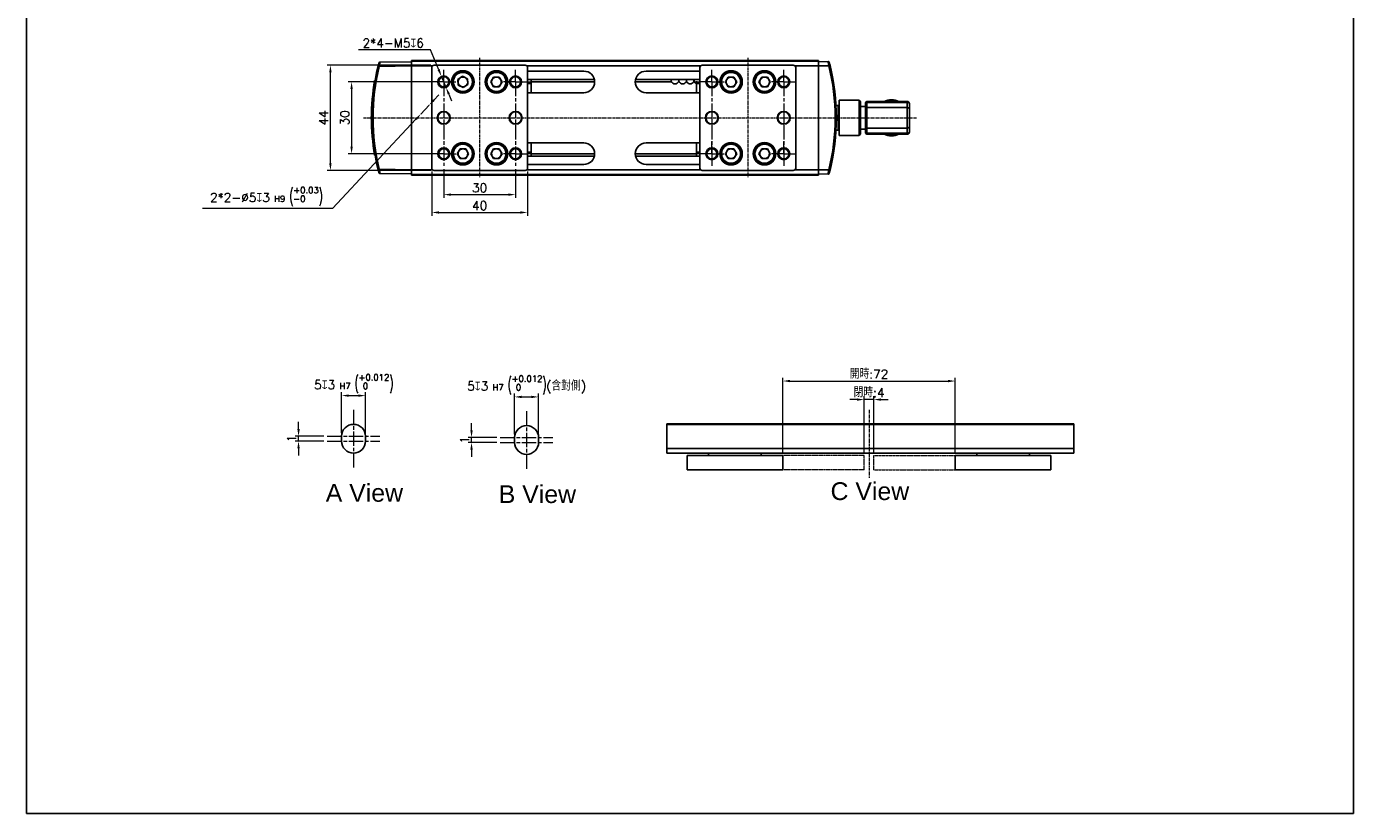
# Model space of a CAD drawing. Header units: inches. Extents: x 0 to 6721, y -3375 to 1330.
# Tile 107 of 198: x 3806 to 4360, y 0 to 329. Entities that reach past the tile are written whole.
import ezdxf

# ---------------------------------------------------------------- set-up
doc = ezdxf.new("R2010")
doc.units = ezdxf.units.IN
doc.header["$MEASUREMENT"] = 0
for name, pattern in [('AM_ISO08W050x2', [9, 6, -0.75, 1.5, -0.75]), ('CENTER', [2, 1.25, -0.25, 0.25, -0.25]), ('HIDDEN', [0.375, 0.25, -0.125]), ('SLD-實線', [0])]:
    doc.linetypes.add(name, pattern=pattern)
for name, color, linetype, lineweight in [('AM_4', 3, 'Continuous', 15), ('AM_5', 3, 'Continuous', 15), ('AM_7', 4, 'CENTER', 15), ('AM_8', 1, 'Continuous', 15)]:
    doc.layers.add(name, color=color, linetype=linetype, lineweight=lineweight)
doc.layers.add('中繼線', color=7, linetype='Continuous')
doc.styles.get("Standard").update_dxf_attribs({"font": 'arial.ttf'})
doc.styles.add('尺寸標註', font='romans.shx', dxfattribs={"bigfont": 'CHINESET.SHX'})
doc.dimstyles.new('複本(3) CNS2-1$0', dxfattribs={"dimtxt": 3.7, "dimasz": 3, "dimexe": 1.4, "dimexo": 1.4, "dimgap": 1, "dimtad": 1, "dimtoh": 1, "dimdsep": 46, "dimtxsty": '尺寸標註', "dimcen": 0, "dimclrd": 2, "dimclre": 2, "dimclrt": 3, "dimadec": 0, "dimazin": 2, "dimtp": 0.1, "dimtm": 0.1, "dimtfac": 0.71, "dimtmove": 0, "dimatfit": 0, "dimfxl": 0, "dimlwd": 13, "dimlwe": 13, "dimarcsym": 0})
doc.dimstyles.new('複本(3) CNS2-1$3', dxfattribs={"dimtxt": 3.7, "dimasz": 3, "dimexe": 1.4, "dimexo": 1.4, "dimgap": 1, "dimtad": 1, "dimtoh": 1, "dimdsep": 46, "dimtxsty": '尺寸標註', "dimcen": 0, "dimclrd": 2, "dimclre": 2, "dimclrt": 3, "dimadec": 0, "dimazin": 2, "dimtp": 0.1, "dimtm": 0.1, "dimtfac": 0.71, "dimtmove": 0, "dimatfit": 0, "dimfxl": 0, "dimlwd": 13, "dimlwe": 13, "dimarcsym": 0})

# ---------------------------------------------------------------- blocks, each defined once
blk = doc.blocks.new('*D280')
at = {"layer": 'AM_5', "color": 2, "lineweight": 13}
for p, q in [((3979.86, 269.15), (3979.86, 257.15)), ((4009.86, 269.15), (4009.86, 257.15)), ((3982.86, 258.55), (4006.86, 258.55))]:
    blk.add_line(p, q, dxfattribs=at)
at = {"layer": 'AM_5', "color": 2}
for points in [[(3982.86, 259.05), (3982.86, 258.05), (3979.86, 258.55)], [(4006.86, 259.05), (4006.86, 258.05), (4009.86, 258.55)]]:
    blk.add_solid(points, dxfattribs=at)
at = {"layer": 'Defpoints', "color": 0}
for p in [(3979.86, 270.55), (4009.86, 270.55), (4009.86, 258.55)]:
    blk.add_point(p, dxfattribs=at)
at = {"layer": 'AM_5', "color": 3, "insert": (3994.86, 261.4), "char_height": 3.7, "attachment_point": 5, "style": '尺寸標註'}
blk.add_mtext('30', dxfattribs=at)
blk = doc.blocks.new('*D334')
at = {"layer": 'AM_5', "color": 2, "lineweight": 13}
for p, q in [((3978.46, 305.65), (3939.97, 305.65)), ((3941.37, 302.65), (3941.37, 278.65)), ((3978.46, 275.65), (3939.97, 275.65))]:
    blk.add_line(p, q, dxfattribs=at)
at = {"layer": 'AM_5', "color": 2}
for points in [[(3940.87, 302.65), (3941.87, 302.65), (3941.37, 305.65)], [(3940.87, 278.65), (3941.87, 278.65), (3941.37, 275.65)]]:
    blk.add_solid(points, dxfattribs=at)
at = {"layer": 'Defpoints', "color": 0}
for p in [(3979.86, 305.65), (3941.37, 275.65), (3979.86, 275.65)]:
    blk.add_point(p, dxfattribs=at)
at = {"layer": 'AM_5', "color": 3, "insert": (3938.52, 290.65), "char_height": 3.7, "attachment_point": 5, "rotation": 90, "style": '尺寸標註'}
blk.add_mtext('30', dxfattribs=at)
blk = doc.blocks.new('*D281')
at = {"layer": 'AM_5', "color": 2, "lineweight": 13}
for p, q in [((3974.46, 312.65), (3931.12, 312.65)), ((3932.52, 271.65), (3932.52, 309.65)), ((3974.46, 268.65), (3931.12, 268.65))]:
    blk.add_line(p, q, dxfattribs=at)
at = {"layer": 'AM_5', "color": 2}
for points in [[(3932.02, 309.65), (3933.02, 309.65), (3932.52, 312.65)], [(3932.02, 271.65), (3933.02, 271.65), (3932.52, 268.65)]]:
    blk.add_solid(points, dxfattribs=at)
at = {"layer": 'Defpoints', "color": 0}
for p in [(3932.52, 312.65), (3975.86, 312.65), (3975.86, 268.65)]:
    blk.add_point(p, dxfattribs=at)
at = {"layer": 'AM_5', "color": 3, "insert": (3929.67, 290.65), "char_height": 3.7, "attachment_point": 5, "rotation": 90, "style": '尺寸標註'}
blk.add_mtext('44', dxfattribs=at)
blk = doc.blocks.new('*D282')
at = {"layer": 'AM_5', "color": 2, "lineweight": 13}
for p, q in [((3974.29, 319.05), (3944.22, 319.05)), ((3977.75, 310.73), (3974.29, 319.05)), ((3980.82, 303.34), (3978.9, 307.96)), ((3981.97, 300.57), (3983.13, 297.8))]:
    blk.add_line(p, q, dxfattribs=at)
at = {"layer": 'AM_5', "color": 2}
for points in [[(3978.21, 310.92), (3977.29, 310.54), (3978.9, 307.96)], [(3982.44, 300.76), (3981.51, 300.38), (3980.82, 303.34)]]:
    blk.add_solid(points, dxfattribs=at)
at = {"layer": 'Defpoints', "color": 0}
for p in [(3978.9, 307.96), (3980.82, 303.34)]:
    blk.add_point(p, dxfattribs=at)
at = {"layer": 'AM_5', "color": 3, "insert": (3958.75, 321.9), "char_height": 3.7, "attachment_point": 5, "style": '尺寸標註'}
blk.add_mtext('2*4-M5{\\Famgdt;x}6', dxfattribs=at)
blk = doc.blocks.new('*D283')
at = {"layer": 'AM_5', "color": 2, "lineweight": 13}
for p, q in [((3975.76, 298.07), (3977.8, 300.26)), ((3973.71, 295.88), (3970.29, 292.23)), ((3968.24, 290.04), (3933.44, 252.82)), ((3933.44, 252.82), (3879.05, 252.82))]:
    blk.add_line(p, q, dxfattribs=at)
at = {"layer": 'AM_5', "color": 2}
for points in [[(3975.39, 298.41), (3976.12, 297.73), (3973.71, 295.88)], [(3967.88, 290.38), (3968.61, 289.7), (3970.29, 292.23)]]:
    blk.add_solid(points, dxfattribs=at)
at = {"layer": 'Defpoints', "color": 0}
for p in [(3973.71, 295.88), (3970.29, 292.23)]:
    blk.add_point(p, dxfattribs=at)
at = {"layer": 'AM_5', "color": 3, "insert": (3905.75, 257.77), "char_height": 3.7, "attachment_point": 5, "style": '尺寸標註'}
blk.add_mtext('2*2-∅5{\\Famgdt;x}3{}{\\H0.7x;\\C3; H9 {\\H2x;\\W0.5;(}\\S+0.03^ -0;{\\H2x;\\W0.5;)}}', dxfattribs=at)
blk = doc.blocks.new('*D298')
at = {"layer": 'AM_5', "color": 2, "lineweight": 13}
for p, q in [((3974.86, 268.25), (3974.86, 249.71)), ((4014.86, 268.25), (4014.86, 249.71)), ((3977.86, 251.11), (4011.86, 251.11))]:
    blk.add_line(p, q, dxfattribs=at)
at = {"layer": 'AM_5', "color": 2}
for points in [[(3977.86, 251.61), (3977.86, 250.61), (3974.86, 251.11)], [(4011.86, 251.61), (4011.86, 250.61), (4014.86, 251.11)]]:
    blk.add_solid(points, dxfattribs=at)
at = {"layer": 'Defpoints', "color": 0}
for p in [(3974.86, 269.65), (4014.86, 269.65), (4014.86, 251.11)]:
    blk.add_point(p, dxfattribs=at)
at = {"layer": 'AM_5', "color": 3, "insert": (3994.86, 253.96), "char_height": 3.7, "attachment_point": 5, "style": '尺寸標註'}
blk.add_mtext('40', dxfattribs=at)
blk = doc.blocks.new('90度接頭-下視')
for p, q in [((0, -7.35), (0, 7.35)), ((0, 7.35), (8.34, 7.35)), ((8.34, 7.35), (8.34, -7.35)), ((9, 6.69), (8.34, 7.35)), ((9, -6.69), (9, 6.69)), ((11.1, 6.35), (11.1, 6.16)), ((11.1, 3.96), (11.1, 6.16)), ((11.6, 6.85), (28.4, 6.85)), ((11.6, 6.47), (11.6, 6.85)), ((11.6, 6.47), (28.4, 6.47)), ((11.6, 6.47), (11.6, 4.27)), ((28.4, 6.85), (28.4, 6.47)), ((28.4, 6.47), (28.4, 4.27)), ((29.4, 5.85), (29.4, 3.65)), ((9, 4.75), (11.1, 4.75)), ((11.1, 2.1), (11.1, 3.96)), ((11.1, 2.1), (11.1, 1.06)), ((11.1, 0), (11.1, 1.06)), ((11.1, 0), (11.1, -1.06)), ((11.6, 4.27), (28.4, 4.27)), ((11.6, 4.27), (11.6, -4.27)), ((28.4, -4.27), (28.4, 4.27)), ((29.4, 1.93), (29.4, 3.65)), ((29.4, 1.93), (29.4, 0.98)), ((29.4, 0), (29.4, 0.98)), ((9, -4.75), (11.1, -4.75)), ((11.1, -2.1), (11.1, -1.06)), ((11.1, -2.1), (11.1, -3.96)), ((11.1, -6.16), (11.1, -3.96)), ((11.6, -6.47), (11.6, -4.27)), ((11.6, -4.27), (28.4, -4.27)), ((28.4, -4.27), (28.4, -6.47)), ((29.4, 0), (29.4, -0.98)), ((29.4, -1.93), (29.4, -0.98)), ((29.4, -1.93), (29.4, -3.65)), ((29.4, -3.65), (29.4, -5.85)), ((0, -7.35), (8.34, -7.35)), ((9, -6.69), (8.34, -7.35)), ((11.1, -6.35), (11.1, -6.16)), ((28.4, -6.47), (11.6, -6.47)), ((11.6, -6.85), (11.6, -6.47)), ((11.6, -6.85), (28.4, -6.85)), ((28.4, -6.47), (28.4, -6.85))]:
    blk.add_line(p, q)
for centre, radius, start, end in [((11.6, 6.35), 0.5, 90, 180), ((21.9, 0), 7.5, 65.9701, 114.0299), ((28.4, 5.85), 1, 0, 90), ((11.6, -6.35), 0.5, 180, 270), ((21.9, 0), 7.5, 245.9701, 294.0299), ((28.4, -5.85), 1, 270, 0)]:
    blk.add_arc(centre, radius, start, end)
for centre, major_axis, start_param, end_param in [((11.6, 6.16), (-0.5, 0), 4.712389, 6.283185), ((28.4, 5.85), (1, 0), 0, 1.570796), ((11.6, 3.96), (-0.5, 0), 4.712389, 6.283185), ((28.4, 3.65), (1, 0), 0, 1.570796), ((11.6, -3.96), (-0.5, 0), 0, 1.570796), ((28.4, -3.65), (1, 0), 4.712389, 6.283185), ((11.6, -6.16), (-0.5, 0), 0, 1.570796)]:
    blk.add_ellipse(centre, major_axis=major_axis, ratio=0.623265, start_param=start_param, end_param=end_param)
blk.add_open_spline([(29.4, -5.85), (29.4, -5.9), (29.39, -5.95), (29.37, -5.99), (29.37, -6.01), (29.36, -6.03), (29.35, -6.05), (29.34, -6.05), (29.34, -6.06), (29.34, -6.07), (29.33, -6.07), (29.33, -6.08), (29.33, -6.08), (29.33, -6.08), (29.33, -6.08), (29.32, -6.09), (29.3, -6.13), (29.26, -6.17), (29.22, -6.2), (29.2, -6.22), (29.19, -6.24), (29.17, -6.25), (29.16, -6.26), (29.15, -6.26), (29.14, -6.27), (29.13, -6.27), (29.13, -6.28), (29.12, -6.28), (29.12, -6.28), (29.12, -6.28), (29.11, -6.29), (29.11, -6.29), (29.11, -6.29), (29.11, -6.29), (29, -6.36), (28.87, -6.4), (28.76, -6.43), (28.64, -6.46), (28.52, -6.47), (28.4, -6.47)], degree=3, knots=[0, 0, 0, 0, 0.125, 0.125, 0.125, 0.1875, 0.1875, 0.1875, 0.21875, 0.21875, 0.21875, 0.234375, 0.234375, 0.234375, 0.25, 0.25, 0.25, 0.375, 0.375, 0.375, 0.4375, 0.4375, 0.4375, 0.46875, 0.46875, 0.46875, 0.484375, 0.484375, 0.484375, 0.492187, 0.492187, 0.492187, 0.5, 0.5, 0.5, 0.75, 0.75, 0.75, 1, 1, 1, 1])
blk = doc.blocks.new('*D350')
at = {"layer": 'AM_5', "color": 2, "lineweight": 13}
for p, q in [((4152.49, 172.92), (4149.49, 172.92)), ((4155.49, 150.92), (4155.49, 174.32)), ((4159.49, 172.92), (4155.49, 172.92)), ((4159.49, 150.92), (4159.49, 174.32)), ((4162.49, 172.92), (4165.49, 172.92))]:
    blk.add_line(p, q, dxfattribs=at)
at = {"layer": 'AM_5', "color": 2}
for points in [[(4152.49, 173.42), (4152.49, 172.42), (4155.49, 172.92)], [(4162.49, 173.42), (4162.49, 172.42), (4159.49, 172.92)]]:
    blk.add_solid(points, dxfattribs=at)
at = {"layer": 'Defpoints', "color": 0}
for p in [(4155.49, 172.92), (4155.49, 149.52), (4159.49, 149.52)]:
    blk.add_point(p, dxfattribs=at)
at = {"layer": 'AM_5', "color": 3, "insert": (4157.49, 175.77), "char_height": 3.7, "attachment_point": 5, "style": '尺寸標註'}
blk.add_mtext('閉時:4', dxfattribs=at)
blk = doc.blocks.new('*D351')
at = {"layer": 'AM_5', "color": 2, "lineweight": 13}
for p, q in [((4121.49, 150.92), (4121.49, 182.07)), ((4124.49, 180.67), (4190.49, 180.67)), ((4193.49, 150.92), (4193.49, 182.07))]:
    blk.add_line(p, q, dxfattribs=at)
at = {"layer": 'AM_5', "color": 2}
for points in [[(4124.49, 181.17), (4124.49, 180.17), (4121.49, 180.67)], [(4190.49, 181.17), (4190.49, 180.17), (4193.49, 180.67)]]:
    blk.add_solid(points, dxfattribs=at)
at = {"layer": 'Defpoints', "color": 0}
for p in [(4193.49, 180.67), (4121.49, 149.52), (4193.49, 149.52)]:
    blk.add_point(p, dxfattribs=at)
at = {"layer": 'AM_5', "color": 3, "insert": (4157.49, 183.52), "char_height": 3.7, "attachment_point": 5, "style": '尺寸標註'}
blk.add_mtext('開時:72', dxfattribs=at)
blk = doc.blocks.new('*D352')
at = {"layer": 'AM_5', "color": 2, "lineweight": 13}
for p, q in [((3919.21, 160.58), (3919.21, 163.58)), ((3929.81, 157.58), (3917.81, 157.58)), ((3929.81, 155.58), (3917.81, 155.58)), ((3919.21, 155.58), (3919.21, 157.58)), ((3919.21, 152.58), (3919.21, 149.58))]:
    blk.add_line(p, q, dxfattribs=at)
at = {"layer": 'AM_5', "color": 2}
for points in [[(3918.71, 160.58), (3919.71, 160.58), (3919.21, 157.58)], [(3918.71, 152.58), (3919.71, 152.58), (3919.21, 155.58)]]:
    blk.add_solid(points, dxfattribs=at)
at = {"layer": 'Defpoints', "color": 0}
for p in [(3919.21, 157.58), (3931.21, 157.58), (3931.21, 155.58)]:
    blk.add_point(p, dxfattribs=at)
at = {"layer": 'AM_5', "color": 3, "insert": (3916.36, 156.58), "char_height": 3.7, "attachment_point": 5, "rotation": 90, "style": '尺寸標註'}
blk.add_mtext('1', dxfattribs=at)
blk = doc.blocks.new('*D332')
at = {"layer": 'AM_5', "color": 2, "lineweight": 13}
for p, q in [((3937.21, 158.98), (3937.21, 175.98)), ((3940.21, 174.58), (3944.21, 174.58)), ((3947.21, 158.98), (3947.21, 175.98))]:
    blk.add_line(p, q, dxfattribs=at)
at = {"layer": 'AM_5', "color": 2}
for points in [[(3940.21, 175.08), (3940.21, 174.08), (3937.21, 174.58)], [(3944.21, 175.08), (3944.21, 174.08), (3947.21, 174.58)]]:
    blk.add_solid(points, dxfattribs=at)
at = {"layer": 'Defpoints', "color": 0}
for p in [(3947.21, 174.58), (3937.21, 157.58), (3947.21, 157.58)]:
    blk.add_point(p, dxfattribs=at)
at = {"layer": 'AM_5', "color": 3, "insert": (3942.21, 179.53), "char_height": 3.7, "attachment_point": 5, "style": '尺寸標註'}
blk.add_mtext('5{\\Famgdt;x}3{}{\\H0.7x;\\C3; H7 {\\H2x;\\W0.5;(}\\S+0.012^  0;{\\H2x;\\W0.5;)}}', dxfattribs=at)
blk = doc.blocks.new('*D353')
at = {"layer": 'AM_5', "color": 2, "lineweight": 13}
for p, q in [((3991.47, 160.04), (3991.47, 163.04)), ((4002.07, 157.04), (3990.07, 157.04)), ((3991.47, 155.04), (3991.47, 157.04)), ((4002.07, 155.04), (3990.07, 155.04)), ((3991.47, 152.04), (3991.47, 149.04))]:
    blk.add_line(p, q, dxfattribs=at)
at = {"layer": 'AM_5', "color": 2}
for points in [[(3990.97, 160.04), (3991.97, 160.04), (3991.47, 157.04)], [(3990.97, 152.04), (3991.97, 152.04), (3991.47, 155.04)]]:
    blk.add_solid(points, dxfattribs=at)
at = {"layer": 'Defpoints', "color": 0}
for p in [(3991.47, 157.04), (4003.47, 157.04), (4003.47, 155.04)]:
    blk.add_point(p, dxfattribs=at)
at = {"layer": 'AM_5', "color": 3, "insert": (3988.62, 156.04), "char_height": 3.7, "attachment_point": 5, "rotation": 90, "style": '尺寸標註'}
blk.add_mtext('1', dxfattribs=at)
blk = doc.blocks.new('*D333')
at = {"layer": 'AM_5', "color": 2, "lineweight": 13}
for p, q in [((4009.47, 158.44), (4009.47, 175.44)), ((4012.47, 174.04), (4016.47, 174.04)), ((4019.47, 158.44), (4019.47, 175.44))]:
    blk.add_line(p, q, dxfattribs=at)
at = {"layer": 'AM_5', "color": 2}
for points in [[(4012.47, 174.54), (4012.47, 173.54), (4009.47, 174.04)], [(4016.47, 174.54), (4016.47, 173.54), (4019.47, 174.04)]]:
    blk.add_solid(points, dxfattribs=at)
at = {"layer": 'Defpoints', "color": 0}
for p in [(4019.47, 174.04), (4009.47, 157.04), (4019.47, 157.04)]:
    blk.add_point(p, dxfattribs=at)
at = {"layer": 'AM_5', "color": 3, "insert": (4014.47, 178.98), "char_height": 3.7, "attachment_point": 5, "style": '尺寸標註'}
blk.add_mtext('5{\\Famgdt;x}3{}{\\H0.7x;\\C3; H7 {\\H2x;\\W0.5;(}\\S+0.012^  0;{\\H2x;\\W0.5;)}}(含對側)', dxfattribs=at)

msp = doc.modelspace()

# ---------------------------------------------------------------- linework, layer by layer
at = {"color": 7, "linetype": 'SLD-實線', "lineweight": 25}
for p, q in [((3966.363, 312.349), (3952.922, 312.114)), ((3953.236, 313.87), (3966.363, 314.099)), ((3966.363, 314.649), (4136.363, 314.649)), ((3966.363, 314.349), (3966.363, 314.649)), ((3966.363, 312.349), (3966.363, 314.349)), ((3966.363, 314.349), (4136.363, 314.349)), ((3966.363, 312.349), (3966.363, 268.949)), ((3968.463, 314.549), (3968.463, 314.349)), ((3968.463, 314.549), (3972.263, 314.549)), ((3972.263, 314.349), (3972.263, 314.549)), ((3974.863, 311.649), (3974.863, 269.649)), ((4013.863, 312.649), (3975.863, 312.649)), ((4014.863, 269.649), (4014.863, 311.649)), ((4086.863, 311.649), (4086.863, 269.649)), ((4125.863, 312.649), (4087.863, 312.649)), ((4126.863, 269.649), (4126.863, 311.649)), ((4130.463, 314.549), (4130.463, 314.349)), ((4130.463, 314.549), (4134.263, 314.549)), ((4134.263, 314.349), (4134.263, 314.549)), ((4136.363, 314.349), (4136.363, 314.649)), ((4136.363, 314.349), (4136.363, 312.349)), ((4136.363, 314.099), (4140.394, 314.169)), ((4140.71, 312.425), (4136.363, 312.349)), ((4136.363, 268.949), (4136.363, 312.349)), ((4140.989, 313.401), (4140.989, 313.401)), ((4141.091, 312.999), (4141.09, 313.003)), ((3950.994, 306.217), (3950.991, 306.217)), ((3951.2, 306.233), (3950.996, 306.23)), ((3951.432, 307.52), (3951.432, 307.52)), ((3987.703, 308.001), (3985.746, 306.687)), ((3985.746, 306.687), (3985.905, 304.334)), ((3987.703, 308.001), (3989.82, 306.963)), ((3989.98, 304.611), (3989.82, 306.963)), ((3999.505, 305.649), (4000.684, 307.691)), ((3999.505, 305.649), (4000.684, 303.607)), ((4003.042, 307.691), (4000.684, 307.691)), ((4003.042, 307.691), (4004.221, 305.649)), ((4004.221, 305.649), (4003.042, 303.607)), ((4038.363, 310.149), (4014.863, 310.149)), ((4014.863, 306.649), (4042.75, 306.649)), ((4016.363, 305.584), (4014.863, 305.584)), ((4016.363, 304.945), (4014.863, 304.945)), ((4016.363, 306.649), (4016.363, 305.584)), ((4016.363, 305.584), (4016.363, 304.945)), ((4016.363, 304.945), (4016.363, 301.149)), ((4059.975, 306.649), (4086.863, 306.649)), ((4086.863, 310.149), (4064.363, 310.149)), ((4085.363, 305.584), (4085.363, 305.988)), ((4085.363, 305.584), (4086.863, 305.584)), ((4085.363, 304.945), (4085.363, 305.584)), ((4085.363, 304.945), (4086.863, 304.945)), ((4085.363, 301.149), (4085.363, 304.945)), ((4097.505, 305.649), (4098.684, 307.691)), ((4097.505, 305.649), (4098.684, 303.607)), ((4101.042, 307.691), (4098.684, 307.691)), ((4101.042, 307.691), (4102.221, 305.649)), ((4102.221, 305.649), (4101.042, 303.607)), ((4111.505, 305.649), (4112.684, 307.691)), ((4111.505, 305.649), (4112.684, 303.607)), ((4115.042, 307.691), (4112.684, 307.691)), ((4115.042, 307.691), (4116.221, 305.649)), ((4116.221, 305.649), (4115.042, 303.607)), ((4142.438, 306.731), (4142.438, 306.731)), ((3988.023, 303.296), (3985.905, 304.334)), ((3989.98, 304.611), (3988.023, 303.296)), ((4000.684, 303.607), (4003.042, 303.607)), ((4014.863, 301.149), (4038.363, 301.149)), ((4064.363, 301.149), (4086.863, 301.149)), ((4098.684, 303.607), (4101.042, 303.607)), ((4112.684, 303.607), (4115.042, 303.607)), ((4144.633, 295.799), (4143.718, 295.799)), ((4144.983, 296.149), (4144.633, 295.799)), ((4144.633, 295.799), (4144.633, 285.499)), ((4144.983, 296.149), (4144.983, 285.149)), ((3949.665, 291.285), (3949.663, 291.285)), ((4143.604, 283.772), (4143.604, 283.771)), ((4143.632, 284.149), (4143.633, 284.149)), ((4143.633, 284.165), (4143.633, 284.149)), ((4143.718, 285.499), (4144.633, 285.499)), ((4144.633, 285.499), (4144.983, 285.149)), ((3950.066, 282.045), (3950.067, 282.045)), ((3985.505, 275.649), (3986.684, 277.691)), ((3989.042, 277.691), (3986.684, 277.691)), ((3989.042, 277.691), (3990.221, 275.649)), ((3999.505, 275.649), (4000.684, 277.691)), ((4003.042, 277.691), (4000.684, 277.691)), ((4003.042, 277.691), (4004.221, 275.649)), ((4038.363, 280.149), (4014.863, 280.149)), ((4016.363, 280.149), (4016.363, 276.353)), ((4086.863, 280.149), (4064.363, 280.149)), ((4085.363, 276.353), (4085.363, 280.149)), ((4097.505, 275.649), (4098.684, 277.691)), ((4101.042, 277.691), (4098.684, 277.691)), ((4101.042, 277.691), (4102.221, 275.649)), ((4111.505, 275.649), (4112.684, 277.691)), ((4115.042, 277.691), (4112.684, 277.691)), ((4115.042, 277.691), (4116.221, 275.649)), ((3951.2, 275.064), (3950.996, 275.068)), ((3985.505, 275.649), (3986.684, 273.607)), ((3986.684, 273.607), (3989.042, 273.607)), ((3990.221, 275.649), (3989.042, 273.607)), ((3999.505, 275.649), (4000.684, 273.607)), ((4000.684, 273.607), (4003.042, 273.607)), ((4004.221, 275.649), (4003.042, 273.607)), ((4016.363, 276.353), (4014.863, 276.353)), ((4016.363, 275.714), (4014.863, 275.714)), ((4014.863, 274.649), (4042.75, 274.649)), ((4016.363, 276.353), (4016.363, 275.714)), ((4016.363, 275.714), (4016.363, 274.649)), ((4059.975, 274.649), (4086.863, 274.649)), ((4085.363, 275.714), (4085.363, 276.353)), ((4085.363, 276.353), (4086.863, 276.353)), ((4085.363, 275.714), (4086.863, 275.714)), ((4085.363, 274.649), (4085.363, 275.714)), ((4097.505, 275.649), (4098.684, 273.607)), ((4098.684, 273.607), (4101.042, 273.607)), ((4102.221, 275.649), (4101.042, 273.607)), ((4111.505, 275.649), (4112.684, 273.607)), ((4112.684, 273.607), (4115.042, 273.607)), ((4116.221, 275.649), (4115.042, 273.607)), ((4142.214, 273.356), (4142.214, 273.356)), ((4142.438, 274.561), (4142.438, 274.566)), ((3952.595, 268.455), (3952.595, 268.455)), ((3952.922, 269.183), (3966.363, 268.948)), ((3966.363, 267.199), (3953.236, 267.428)), ((3966.363, 266.949), (3966.363, 268.949)), ((3966.363, 266.949), (4136.363, 266.949)), ((3966.363, 266.649), (3966.363, 266.949)), ((3966.363, 266.649), (4136.363, 266.649)), ((3968.463, 266.949), (3968.463, 266.749)), ((3972.263, 266.749), (3968.463, 266.749)), ((3972.263, 266.749), (3972.263, 266.949)), ((3975.863, 268.649), (4013.863, 268.649)), ((4014.863, 271.149), (4038.363, 271.149)), ((4064.363, 271.149), (4086.863, 271.149)), ((4087.863, 268.649), (4125.863, 268.649)), ((4130.463, 266.949), (4130.463, 266.749)), ((4134.263, 266.749), (4130.463, 266.749)), ((4134.263, 266.749), (4134.263, 266.949)), ((4136.363, 268.949), (4136.363, 266.949)), ((4136.363, 268.948), (4140.71, 268.872)), ((4140.394, 267.128), (4136.363, 267.199)), ((4136.363, 266.649), (4136.363, 266.949)), ((4141.09, 268.294), (4141.09, 268.294))]:
    msp.add_line(p, q, dxfattribs=at)
at = {"color": 8, "linetype": 'SLD-實線', "lineweight": 25}
for p, q in [((3975.149, 312.349), (3966.363, 312.349)), ((4087.149, 312.349), (4014.577, 312.349)), ((4136.363, 312.349), (4126.577, 312.349)), ((4016.363, 305.649), (4042.863, 305.649)), ((4059.863, 305.649), (4075.047, 305.649)), ((4077.851, 305.649), (4078.222, 305.649)), ((4081.026, 305.649), (4081.397, 305.649)), ((4084.201, 305.649), (4084.572, 305.649)), ((4016.363, 275.649), (4042.863, 275.649)), ((4059.863, 275.649), (4085.363, 275.649)), ((3966.363, 268.949), (3975.149, 268.949)), ((4014.577, 268.949), (4087.149, 268.949)), ((4126.577, 268.949), (4136.363, 268.949))]:
    msp.add_line(p, q, dxfattribs=at)
at = {"color": 7, "linetype": 'Continuous', "lineweight": 25}
for p, q in [((4072.994, 152.523), (4072.994, 162.823)), ((4072.994, 162.823), (4242.994, 162.823)), ((4072.994, 162.523), (4242.994, 162.523)), ((4242.994, 162.823), (4242.994, 152.523)), ((3937.205, 157.585), (3937.205, 155.585)), ((3947.205, 155.585), (3947.205, 157.585)), ((4009.471, 157.038), (4009.471, 155.038)), ((4019.471, 155.038), (4019.471, 157.038)), ((4072.994, 152.523), (4242.994, 152.523)), ((4072.994, 150.523), (4072.994, 152.523)), ((4242.994, 150.523), (4072.994, 150.523)), ((4090.494, 150.523), (4090.494, 149.523)), ((4112.494, 149.523), (4112.494, 150.523)), ((4202.494, 150.523), (4202.494, 149.523)), ((4224.494, 149.523), (4224.494, 150.523)), ((4242.994, 152.523), (4242.994, 150.523)), ((4081.494, 143.523), (4081.494, 149.523)), ((4081.494, 149.523), (4082.494, 149.523)), ((4120.494, 149.523), (4082.494, 149.523)), ((4120.494, 149.523), (4121.494, 149.523)), ((4121.494, 149.523), (4121.494, 143.523)), ((4193.494, 143.523), (4193.494, 149.523)), ((4193.494, 149.523), (4194.494, 149.523)), ((4232.494, 149.523), (4194.494, 149.523)), ((4232.494, 149.523), (4233.494, 149.523)), ((4233.494, 149.523), (4233.494, 143.523)), ((4082.494, 143.523), (4081.494, 143.523)), ((4120.494, 143.523), (4082.494, 143.523)), ((4121.494, 143.523), (4120.494, 143.523)), ((4194.494, 143.523), (4193.494, 143.523)), ((4232.494, 143.523), (4194.494, 143.523)), ((4233.494, 143.523), (4232.494, 143.523))]:
    msp.add_line(p, q, dxfattribs=at)
msp.add_lwpolyline([(3805.604, 264.762), (3805.604, 769.318), (4359.83, 769.318), (4359.83, 264.762)])
msp.add_lwpolyline([(3805.604, 769.318), (4359.83, 769.318), (4359.83, 0), (3805.604, 0)], close=True)
at = {"color": 7, "linetype": 'SLD-實線', "lineweight": 25}
for centre, radius in [((3979.863, 305.649), 2.5), ((3979.863, 305.649), 2.1), ((3987.863, 305.649), 4.7), ((3987.863, 305.649), 4.5), ((3987.863, 305.649), 4.25), ((3987.863, 305.649), 4), ((4001.863, 305.649), 4.7), ((4001.863, 305.649), 4.5), ((4001.863, 305.649), 4.25), ((4001.863, 305.649), 4), ((4009.863, 305.649), 2.5), ((4009.863, 305.649), 2.1), ((4091.863, 305.649), 2.5), ((4091.863, 305.649), 2.1), ((4099.863, 305.649), 4.7), ((4099.863, 305.649), 4.5), ((4099.863, 305.649), 4.25), ((4099.863, 305.649), 4), ((4113.863, 305.649), 4.7), ((4113.863, 305.649), 4.5), ((4113.863, 305.649), 4.25), ((4113.863, 305.649), 4), ((4121.863, 305.649), 2.5), ((4121.863, 305.649), 2.1), ((3979.863, 290.649), 2.7), ((3979.863, 290.649), 2.5), ((4009.863, 290.649), 2.7), ((4009.863, 290.649), 2.5), ((4091.863, 290.649), 2.7), ((4091.863, 290.649), 2.5), ((4121.863, 290.649), 2.7), ((4121.863, 290.649), 2.5), ((3979.863, 275.649), 2.5), ((3979.863, 275.649), 2.1), ((3987.863, 275.649), 4.7), ((3987.863, 275.649), 4.5), ((3987.863, 275.649), 4.25), ((3987.863, 275.649), 4), ((4001.863, 275.649), 4.7), ((4001.863, 275.649), 4.5), ((4001.863, 275.649), 4.25), ((4001.863, 275.649), 4), ((4009.863, 275.649), 2.5), ((4009.863, 275.649), 2.1), ((4091.863, 275.649), 2.5), ((4091.863, 275.649), 2.1), ((4099.863, 275.649), 4.7), ((4099.863, 275.649), 4.5), ((4099.863, 275.649), 4.25), ((4099.863, 275.649), 4), ((4113.863, 275.649), 4.7), ((4113.863, 275.649), 4.5), ((4113.863, 275.649), 4.25), ((4113.863, 275.649), 4), ((4121.863, 275.649), 2.5), ((4121.863, 275.649), 2.1)]:
    msp.add_circle(centre, radius, dxfattribs=at)
for centre, radius, start, end in [((4041.363, 290.649), 91.5, 166.35612, 193.64388), ((4041.354, 290.649), 91, 166.35612, 193.64388), ((4041.363, 290.649), 91.5, 165.54138, 166.35612), ((3959.803, 340.976), 29.67, 255.64159, 256.59077), ((3953.245, 313.37), 0.5, 91, 165.54138), ((3975.863, 311.649), 1, 90, 180), ((4013.863, 311.649), 1, 0, 90), ((4087.863, 311.649), 1, 90, 180), ((4125.863, 311.649), 1, 0, 90), ((4140.403, 313.669), 0.5, 14.65344, 91), ((4148.16, 282.736), 30.61, 103.13394, 104.08573), ((4052.354, 290.649), 91, 346.15487, 13.84513), ((4052.363, 290.649), 91.5, 13.84513, 14.65344), ((4052.363, 290.649), 91.5, 346.15487, 13.84513), ((4041.363, 290.649), 91.7, 170.21734, 189.78266), ((3987.863, 305.649), 2.042, 123.88477, 183.88477), ((3987.863, 305.649), 2.042, 183.88477, 243.88477), ((3987.863, 305.649), 2.042, 63.88477, 123.88477), ((3987.863, 305.649), 2.042, 3.88477, 63.88477), ((3987.863, 305.649), 2.042, 303.88477, 3.88477), ((4001.863, 305.649), 2.042, 150, 210), ((4001.863, 305.649), 2.042, 90, 150), ((4001.863, 305.649), 2.042, 30, 90), ((4001.863, 305.649), 2.042, 330, 30), ((4038.363, 305.649), 4.5, 270, 90), ((4064.363, 305.649), 4.5, 90, 270), ((4076.449, 306.393), 1.588, 170.74843, 9.25157), ((4079.624, 306.393), 1.588, 170.74843, 9.25157), ((4082.799, 306.393), 1.588, 170.74843, 9.25157), ((4085.974, 306.393), 1.588, 170.74843, 247.36125), ((4099.863, 305.649), 2.042, 150, 210), ((4099.863, 305.649), 2.042, 90, 150), ((4099.863, 305.649), 2.042, 30, 90), ((4099.863, 305.649), 2.042, 330, 30), ((4113.863, 305.649), 2.042, 150, 210), ((4113.863, 305.649), 2.042, 90, 150), ((4113.863, 305.649), 2.042, 30, 90), ((4113.863, 305.649), 2.042, 330, 30), ((4115.363, 305.649), 4.5, 353.21257, 6.78743), ((3987.863, 305.649), 2.042, 243.88477, 303.88477), ((4001.863, 305.649), 2.042, 210, 270), ((4001.863, 305.649), 2.042, 270, 330), ((4099.863, 305.649), 2.042, 210, 270), ((4099.863, 305.649), 2.042, 270, 330), ((4113.863, 305.649), 2.042, 210, 270), ((4113.863, 305.649), 2.042, 270, 330), ((3987.863, 275.649), 2.042, 90, 150), ((3987.863, 275.649), 2.042, 30, 90), ((4001.863, 275.649), 2.042, 90, 150), ((4001.863, 275.649), 2.042, 30, 90), ((4038.363, 275.649), 4.5, 270, 90), ((4064.363, 275.649), 4.5, 90, 270), ((4099.863, 275.649), 2.042, 90, 150), ((4099.863, 275.649), 2.042, 30, 90), ((4113.863, 275.649), 2.042, 90, 150), ((4113.863, 275.649), 2.042, 30, 90), ((3987.863, 275.649), 2.042, 150, 210), ((3987.863, 275.649), 2.042, 210, 270), ((3987.863, 275.649), 2.042, 270, 330), ((3987.863, 275.649), 2.042, 330, 30), ((4001.863, 275.649), 2.042, 150, 210), ((4001.863, 275.649), 2.042, 210, 270), ((4001.863, 275.649), 2.042, 270, 330), ((4001.863, 275.649), 2.042, 330, 30), ((4099.863, 275.649), 2.042, 150, 210), ((4099.863, 275.649), 2.042, 210, 270), ((4099.863, 275.649), 2.042, 270, 330), ((4099.863, 275.649), 2.042, 330, 30), ((4113.863, 275.649), 2.042, 150, 210), ((4113.863, 275.649), 2.042, 210, 270), ((4113.863, 275.649), 2.042, 270, 330), ((4113.863, 275.649), 2.042, 330, 30), ((4115.363, 275.649), 4.5, 353.21257, 6.78743), ((3959.803, 240.321), 29.67, 103.40923, 104.35841), ((4041.363, 290.649), 91.5, 193.64388, 194.45862), ((3953.245, 267.928), 0.5, 194.45862, 269), ((3975.863, 269.649), 1, 180, 270), ((4013.863, 269.649), 1, 270, 0), ((4087.863, 269.649), 1, 180, 270), ((4125.863, 269.649), 1, 270, 0), ((4140.403, 267.628), 0.5, 269, 345.34656), ((4148.16, 298.562), 30.61, 255.91427, 256.86606), ((4052.363, 290.649), 91.5, 345.34656, 346.15487)]:
    msp.add_arc(centre, radius, start, end, dxfattribs=at)
at = {"color": 7, "linetype": 'Continuous', "lineweight": 25}
for centre, start, end in [((3942.205, 157.585), 0, 180), ((4014.471, 157.038), 0, 180), ((3942.205, 155.585), 180, 0), ((4014.471, 155.038), 180, 0)]:
    msp.add_arc(centre, 5, start, end, dxfattribs=at)
at = {"color": 7, "linetype": 'SLD-實線', "lineweight": 25}
for points, knots in [([(3952.445, 312.232), (3952.471, 312.341), (3952.532, 312.589), (3952.621, 312.946), (3952.698, 313.25), (3952.751, 313.455), (3952.757, 313.481), (3952.761, 313.494)], [0, 0, 0, 0, 0.1680716, 0.3830494, 0.5908468, 0.7954925, 1, 1, 1, 1]), ([(3953.236, 313.87), (3953.232, 313.851), (3953.224, 313.815), (3953.17, 313.53), (3953.094, 313.108), (3953.006, 312.611), (3952.948, 312.265), (3952.922, 312.114)], [0, 0, 0, 0, 0.206623, 0.4125423, 0.6202106, 0.8336638, 1, 1, 1, 1]), ([(4140.71, 312.425), (4140.674, 312.626), (4140.601, 313.027), (4140.503, 313.56), (4140.431, 313.954), (4140.397, 314.145), (4140.395, 314.163), (4140.394, 314.169)], [0, 0, 0, 0, 0.2210625, 0.4425613, 0.6630201, 0.8789807, 1, 1, 1, 1]), ([(4140.887, 313.796), (4140.888, 313.791), (4140.891, 313.778), (4140.927, 313.641), (4141, 313.358), (4141.097, 312.976), (4141.169, 312.688), (4141.204, 312.544)], [0, 0, 0, 0, 0.1198657, 0.3343641, 0.5546324, 0.7772158, 1, 1, 1, 1]), ([(3952.761, 267.803), (3952.76, 267.807), (3952.756, 267.82), (3952.721, 267.958), (3952.648, 268.243), (3952.551, 268.629), (3952.48, 268.92), (3952.445, 269.065)], [0, 0, 0, 0, 0.1191279, 0.3312143, 0.5512361, 0.7755565, 1, 1, 1, 1]), ([(3952.922, 269.183), (3952.957, 268.981), (3953.026, 268.575), (3953.121, 268.037), (3953.193, 267.642), (3953.23, 267.452), (3953.235, 267.434), (3953.236, 267.428)], [0, 0, 0, 0, 0.2221933, 0.4452976, 0.6657382, 0.8796041, 1, 1, 1, 1]), ([(4140.394, 267.128), (4140.397, 267.147), (4140.402, 267.184), (4140.455, 267.473), (4140.533, 267.901), (4140.624, 268.394), (4140.685, 268.731), (4140.71, 268.872)], [0, 0, 0, 0, 0.2091888, 0.4175773, 0.6282201, 0.8439239, 1, 1, 1, 1]), ([(4141.204, 268.753), (4141.179, 268.651), (4141.12, 268.41), (4141.03, 268.057), (4140.951, 267.75), (4140.897, 267.542), (4140.89, 267.515), (4140.887, 267.502)], [0, 0, 0, 0, 0.1573096, 0.3743517, 0.5852734, 0.7926969, 1, 1, 1, 1])]:
    msp.add_open_spline(points, degree=3, knots=knots, dxfattribs=at)
at = {"layer": 'AM_4', "linetype": 'HIDDEN', "ltscale": 0.5}
for p, q in [((4155.494, 149.523), (4121.494, 149.523)), ((4155.494, 143.523), (4155.494, 149.523)), ((4159.494, 143.523), (4159.494, 149.523)), ((4159.494, 149.523), (4193.494, 149.523)), ((4155.494, 143.523), (4121.494, 143.523)), ((4159.494, 143.523), (4193.494, 143.523))]:
    msp.add_line(p, q, dxfattribs=at)
at = {"layer": 'AM_7', "linetype": 'AM_ISO08W050x2'}
for p, q in [((3979.863, 305.649), (3979.863, 310.749)), ((4009.863, 305.649), (4009.863, 310.749)), ((4091.863, 305.649), (4091.863, 310.749)), ((4121.863, 305.649), (4121.863, 310.749)), ((3979.863, 305.649), (3974.763, 305.649)), ((3979.863, 305.649), (3984.963, 305.649)), ((3979.863, 305.649), (3979.863, 270.549)), ((4009.863, 305.649), (4004.763, 305.649)), ((4009.863, 305.649), (4014.963, 305.649)), ((4009.863, 305.649), (4009.863, 270.549)), ((4091.863, 305.649), (4086.763, 305.649)), ((4091.863, 305.649), (4096.963, 305.649)), ((4091.863, 305.649), (4091.863, 300.549)), ((4091.863, 305.649), (4091.863, 270.549)), ((4121.863, 305.649), (4116.763, 305.649)), ((4121.863, 305.649), (4126.963, 305.649)), ((4121.863, 305.649), (4121.863, 300.549)), ((4121.863, 305.649), (4121.863, 270.549)), ((4091.863, 296.149), (4091.863, 285.149)), ((4121.863, 296.149), (4121.863, 285.149)), ((4091.863, 275.649), (4091.863, 280.749)), ((4121.863, 275.649), (4121.863, 280.749)), ((3979.863, 275.649), (3974.763, 275.649)), ((3979.863, 275.649), (3984.963, 275.649)), ((4009.863, 275.649), (4004.763, 275.649)), ((4009.863, 275.649), (4014.963, 275.649)), ((4091.863, 275.649), (4086.763, 275.649)), ((4091.863, 275.649), (4096.963, 275.649)), ((4091.863, 275.649), (4091.863, 270.549)), ((4121.863, 275.649), (4116.763, 275.649)), ((4121.863, 275.649), (4126.963, 275.649)), ((4121.863, 275.649), (4121.863, 270.549)), ((3942.205, 168.585), (3942.205, 144.585)), ((4014.471, 168.038), (4014.471, 144.038)), ((3931.205, 157.585), (3953.205, 157.585)), ((3931.205, 155.585), (3953.205, 155.585)), ((4003.471, 157.038), (4025.471, 157.038)), ((4003.471, 155.038), (4025.471, 155.038))]:
    msp.add_line(p, q, dxfattribs=at)
at = {"layer": 'AM_7'}
for p, q in [((3994.863, 315.649), (3994.863, 265.649)), ((4106.863, 315.649), (4106.863, 265.649)), ((3946.363, 290.649), (4177.383, 290.649)), ((4157.494, 168.577), (4157.494, 140.201))]:
    msp.add_line(p, q, dxfattribs=at)
at = {"layer": 'AM_8'}
msp.add_line((3949.363, 291.149), (3949.363, 290.149), dxfattribs=at)

# ---------------------------------------------------------------- block references
at = {"layer": '中繼線'}
msp.add_blockref('90度接頭-下視', (4144.983, 290.649), dxfattribs=at)

# ---------------------------------------------------------------- texts
at = {"layer": 'AM_4', "color": 1, "char_height": 7.425, "attachment_point": 5}
for s, insert in [('A View', (3946.718, 133.912)), ('C View', (4157.847, 134.609)), ('B View', (4018.984, 133.365))]:
    msp.add_mtext(s, dxfattribs=dict(at, insert=insert))

# ---------------------------------------------------------------- dimensions: what is measured, and where the dimension line sits
at = {"layer": 'AM_5'}
for p1, p2, text, override, picture, middle in [((3980.823, 303.34), (3978.903, 307.957), '2*4-M5{\\Famgdt;x}6', {"dimdec": 1}, '*D282', (3958.755, 319.051)), ((3973.706, 295.882), (3970.291, 292.23), '2*2-<>{\\Famgdt;x}3{}{\\H0.7x;\\C3; H9 {\\H2x;\\W0.5;(}\\S+0.03^ -0;{\\H2x;\\W0.5;)}}', {"dimdec": 1, "dimtp": 0.1, "dimtm": 0.1, "dimtdec": 3, "dimtzin": 8}, '*D283', (3905.748, 252.824))]:
    dim = msp.add_diameter_dim_2p(p1=p1, p2=p2, text=text, dimstyle='複本(3) CNS2-1$3', override=override, dxfattribs=at)
    dim.commit()
    dim.dimension.update_dxf_attribs({"geometry": picture, "text_midpoint": middle, "dimtype": 163})
for base, p1, p2, picture, middle in [((3932.521, 312.649), (3975.863, 268.649), (3975.863, 312.649), '*D281', (3929.671, 290.649)), ((3941.374, 275.649), (3979.863, 305.649), (3979.863, 275.649), '*D334', (3938.524, 290.649))]:
    dim = msp.add_linear_dim(base=base, p1=p1, p2=p2, angle=90, dimstyle='複本(3) CNS2-1$0', override={"dimdec": 1}, dxfattribs=at)
    dim.commit()
    dim.dimension.update_dxf_attribs({"geometry": picture, "text_midpoint": middle})
for base, p1, p2, picture, middle in [((4014.863, 251.114), (3974.863, 269.649), (4014.863, 269.649), '*D298', (3994.863, 253.964)), ((4009.863, 258.549), (3979.863, 270.549), (4009.863, 270.549), '*D280', (3994.863, 261.399))]:
    dim = msp.add_linear_dim(base=base, p1=p1, p2=p2, dimstyle='複本(3) CNS2-1$0', override={"dimdec": 1}, dxfattribs=at)
    dim.commit()
    dim.dimension.update_dxf_attribs({"geometry": picture, "text_midpoint": middle})
for base, p1, p2, text, override, picture, middle in [((3947.205, 174.585), (3937.205, 157.585), (3947.205, 157.585), '<>{\\Famgdt;x}3{}{\\H0.7x;\\C3; H7 {\\H2x;\\W0.5;(}\\S+0.012^  0;{\\H2x;\\W0.5;)}}', {"dimdec": 1, "dimlfac": 0.5, "dimtp": 0.1, "dimtm": 0.1, "dimtdec": 3, "dimtzin": 8}, '*D332', (3942.205, 174.585)), ((4019.471, 174.038), (4009.471, 157.038), (4019.471, 157.038), '<>{\\Famgdt;x}3{}{\\H0.7x;\\C3; H7 {\\H2x;\\W0.5;(}\\S+0.012^  0;{\\H2x;\\W0.5;)}}(含對側)', {"dimdec": 1, "dimlfac": 0.5, "dimtp": 0.1, "dimtm": 0.1, "dimtdec": 3, "dimtzin": 8}, '*D333', (4014.471, 174.038)), ((4155.494, 172.918), (4159.494, 149.523), (4155.494, 149.523), '閉時:<>', {"dimdec": 1}, '*D350', (4157.494, 172.918))]:
    dim = msp.add_linear_dim(base=base, p1=p1, p2=p2, text=text, dimstyle='複本(3) CNS2-1$0', override=override, dxfattribs=at)
    dim.commit()
    dim.dimension.update_dxf_attribs({"geometry": picture, "text_midpoint": middle, "dimtype": 160})
dim = msp.add_linear_dim(base=(4193.494, 180.674), p1=(4121.494, 149.523), p2=(4193.494, 149.523), text='開時:<>', dimstyle='複本(3) CNS2-1$0', override={"dimdec": 1}, dxfattribs=at)
dim.commit()
dim.dimension.update_dxf_attribs({"geometry": '*D351', "text_midpoint": (4157.494, 183.524)})
for base, p1, p2, picture, middle in [((3919.205, 157.585), (3931.205, 155.585), (3931.205, 157.585), '*D352', (3919.205, 156.585)), ((3991.471, 157.038), (4003.471, 155.038), (4003.471, 157.038), '*D353', (3991.471, 156.038))]:
    dim = msp.add_linear_dim(base=base, p1=p1, p2=p2, angle=90, dimstyle='複本(3) CNS2-1$0', override={"dimdec": 1, "dimlfac": 0.5}, dxfattribs=at)
    dim.commit()
    dim.dimension.update_dxf_attribs({"geometry": picture, "text_midpoint": middle, "dimtype": 160})

doc.saveas('drawing.dxf')
